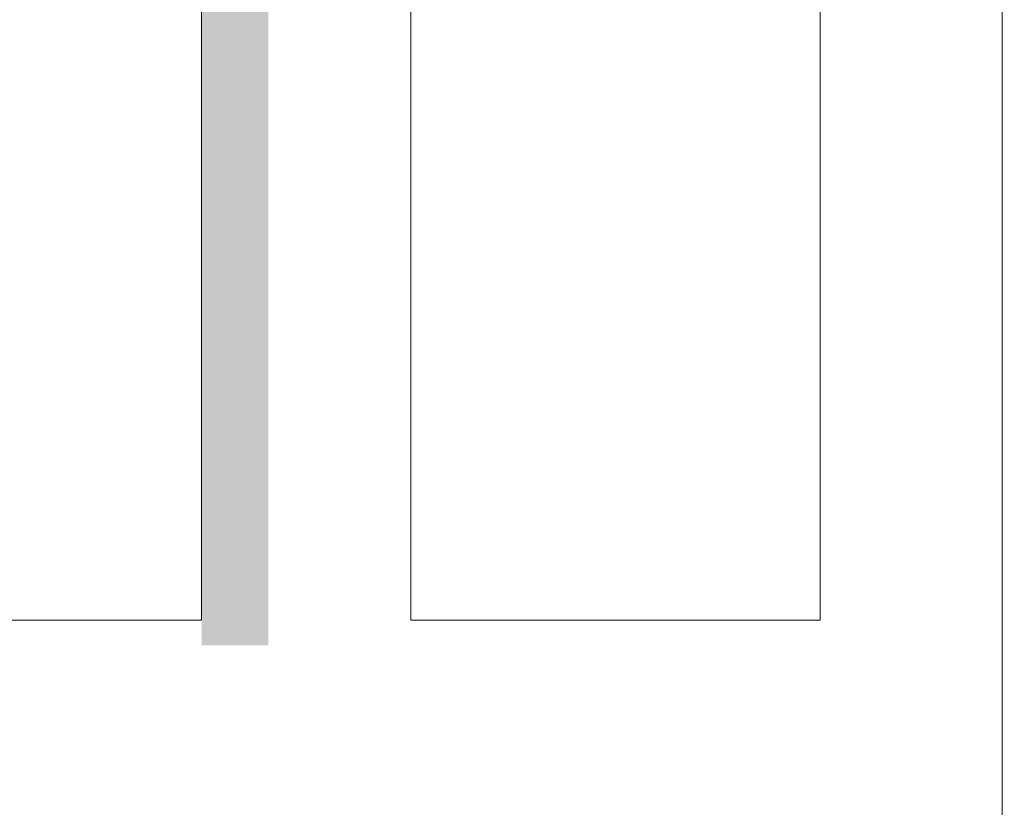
# Model space of a CAD drawing. Header units: millimetres. Extents: x 98865 to 469195, y -12752 to 43452.
# Tile 89 of 98: x 376627 to 387452, y 1117 to 9784. Entities that reach past the tile are written whole.
import ezdxf

# ---------------------------------------------------------------- set-up
doc = ezdxf.new("R2010")
doc.units = ezdxf.units.MM
doc.header["$LTSCALE"] = 0.05
doc.layers.get('0').update_dxf_attribs({"lineweight": 0})

# ---------------------------------------------------------------- blocks, each defined once
blk = doc.blocks.new('rbrb')
at = {"lineweight": 0, "elevation": -90332}
for points in [[(374226, 3175), (378626, 3175), (378626, 19880), (374226, 19880)], [(380926, 19880), (385426, 19880), (385426, 3175), (380926, 3175)]]:
    blk.add_lwpolyline(points, close=True, dxfattribs=at)

msp = doc.modelspace()

# ---------------------------------------------------------------- hatches: boundary and pattern name
at = {"true_color": 0xffffff}
h = msp.add_hatch(color=7, dxfattribs=at)
h.dxf.hatch_style = 1
h.paths.add_polyline_path([(339376.8, 20289), (339376.8, 2913.1), (341493.3, 2913.1), (341493.3, 20289)])
h.paths.add_polyline_path([(357445.3, 2961), (357991.2, 2961), (357991.2, 20184.4), (357445.3, 20184.4)])
h.paths.add_polyline_path([(447312.4, 3175.3), (443976.5, 3175.3), (443976.5, 19880), (447312.4, 19880)], flags=16)
h.paths.add_polyline_path([(373318.6, 2504.1), (373318.6, 19996.3), (371926.5, 19996.3), (371926.5, 2504.1)])
h.paths.add_polyline_path([(435535.7, 20592.4), (434706.1, 20592.4), (434706.1, 2644.3), (435535.7, 2644.3)])
h.paths.add_polyline_path([(428506.1, 1533), (430606.1, 1533), (430606.1, 20981.1), (428506.1, 20981.1)])
h.paths.add_polyline_path([(422306.1, 2443.6), (424406.1, 2443.6), (424406.1, 20163.5), (422306.1, 20163.5)])
h.paths.add_polyline_path([(416106.1, 2747.8), (418206.1, 2747.8), (418206.1, 20508.7), (416106.1, 20508.7)])
h.paths.add_polyline_path([(409906.1, 1985.4), (412006.1, 1985.4), (412006.1, 20150.6), (409906.1, 20150.6)])
h.paths.add_polyline_path([(404541.7, 1986.6), (405806.1, 1986.6), (405806.1, 20273.4), (404541.7, 20273.4)])
h.paths.add_polyline_path([(401606.3, 2033.2), (402427.3, 2033.2), (402427.3, 20098.2), (401606.3, 20098.2)])
h.paths.add_polyline_path([(347540.9, 2994), (347540.9, 20394.8), (345437.7, 20394.8), (345437.7, 2994)])
h.paths.add_polyline_path([(360509.3, 2739.3), (360826.5, 2739.3), (360826.5, 20037), (360509.3, 20037)])
h.paths.add_polyline_path([(378626.5, 2897.8), (379362.1, 2897.8), (379362.1, 20361.8), (378626.5, 20361.8)])
h.paths.add_polyline_path([(351460.9, 20198.5), (351460.9, 2908.2), (353551.1, 2908.2), (353551.1, 20198.5)])
h.paths.add_polyline_path([(448361.4, 20927.2), (448361.4, 21178.4), (443443.8, 21178.4), (443443.8, 20632.9), (442075, 20632.9), (442075, 2444), (442630.1, 2444), (442630.1, 1218.4), (449181.2, 1218.4), (449181.2, 2505.8), (449181.2, 3175.3), (449181.2, 20927.2)])

# ---------------------------------------------------------------- linework, layer by layer
msp.add_line((387427.2, 22830), (387427.2, -849.9))

# ---------------------------------------------------------------- block references
at = {"color": 7, "lineweight": 0}
msp.add_blockref('rbrb', (0, 0), dxfattribs=at)

doc.saveas('drawing.dxf')
